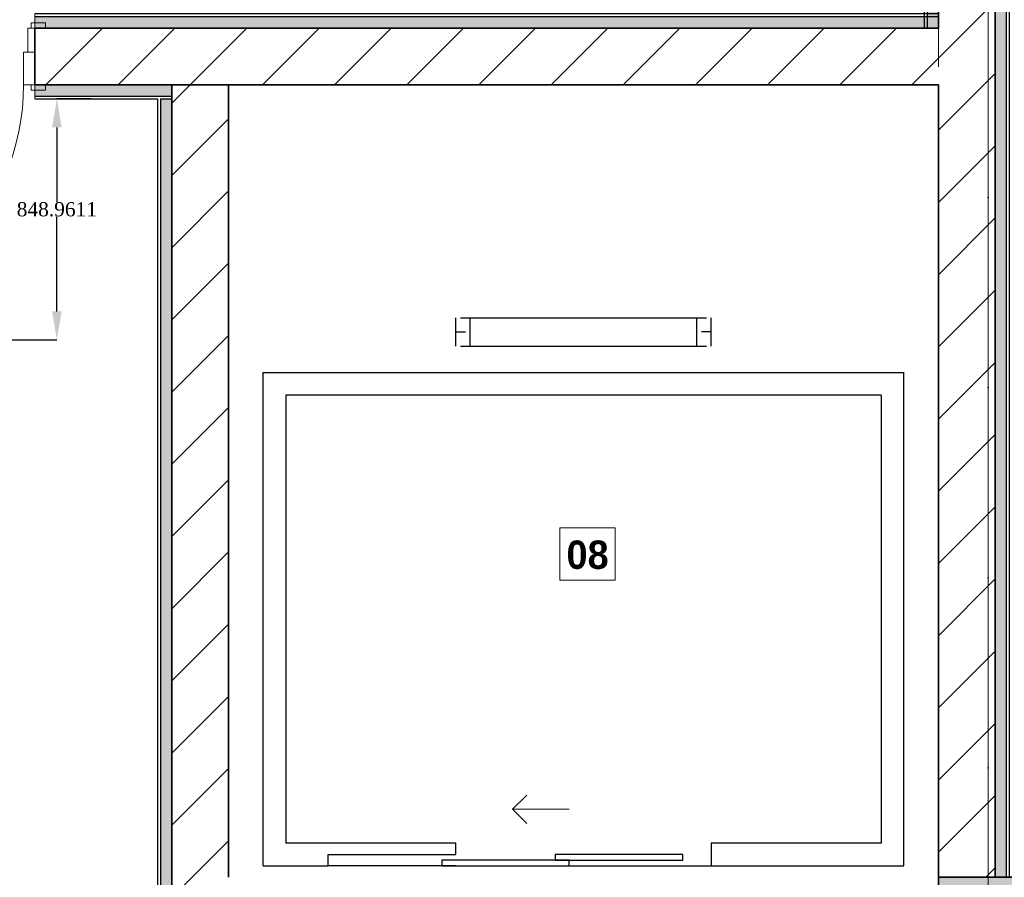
# Model space of a CAD drawing. Header units: inches. Extents: x -177438 to 34922, y -9538 to 55319.
# Tile 20 of 59: x -13647 to -10174, y 5797 to 8821. Entities that reach past the tile are written whole.
import ezdxf
from ezdxf.enums import TextEntityAlignment as Align

# ---------------------------------------------------------------- set-up
doc = ezdxf.new("R2010")
doc.units = ezdxf.units.IN
doc.header["$MEASUREMENT"] = 0
doc.set_wipeout_variables(frame=1)
doc.linetypes.add('Dot & Dashed', pattern=[670.277762, 317.5, -176.388889, 0, -176.388874])
doc.linetypes.add('Hidden', pattern=[317.5, 211.666667, -105.833333])
for name, color, linetype in [('- განათება', 7, 'Continuous'), ('Interior - Furniture', 7, 'Continuous'), ('New_Structural - Bearing', 7, 'Continuous'), ('Structural - Bearing', 7, 'Continuous'), ('Structural - Grid', 7, 'Continuous')]:
    doc.layers.add(name, color=color, linetype=linetype)
for name, color, linetype, lineweight in [('Archicad Doors_Pen_No__1', 7, 'Continuous', 13), ('Interior - Furniture _Pen_No__15', 214, 'Continuous', 25), ('New_Annotation - Text_Pen_No__20', 1, 'Continuous', 0), ('New_Structural - Bearing_Pen_No__1', 7, 'Continuous', 13), ('Structural - Bearing_Pen_No__20', 1, 'Continuous', 0), ('Structural - Bearing_Pen_No__27', 7, 'Continuous', 35)]:
    doc.layers.add(name, color=color, linetype=linetype, lineweight=lineweight)
for name, color, linetype, lineweight, true_color in [('Interior - Furniture _Pen_No__3', 7, 'Continuous', 18, 0xff6600), ('New_Structural - Bearing_Pen_No__255', 7, 'Continuous', 13, 0xe8e8e8), ('New_Structural - Bearing_Pen_No__5', 7, 'Continuous', 25, 0x40a5ff), ('New_Structural - Bearing_Pen_No__57', 7, 'Continuous', 25, 0xdcd214), ('Structural - Bearing_Pen_No__102', 7, 'Continuous', 13, 0xcccccc), ('Structural - Bearing_Pen_No__161', 7, 'Continuous', 13, 0x6a6a6a), ('Structural - Bearing_Pen_No__28', 7, 'Continuous', 35, 0xa80f02), ('Structural - Bearing_Pen_No__81', 7, 'Continuous', 20, 0x6a6a6a), ('Structural - Grid_Pen_No__81', 7, 'Continuous', 20, 0x6a6a6a)]:
    doc.layers.add(name, color=color, linetype=linetype, lineweight=lineweight, true_color=true_color)
doc.styles.add('GENERATED_STYLE_3', font='txt')
doc.styles.add('GENERATED_STYLE_4', font='txt')
doc.styles.get("Standard").update_dxf_attribs({"font": 'arial.ttf'})
doc.dimstyles.get("Standard").update_dxf_attribs({"dimtxt": 0.18, "dimasz": 0.18, "dimexe": 0.18, "dimexo": 0.0625, "dimgap": 0.09, "dimtad": 0, "dimtih": 1, "dimtoh": 1, "dimdec": 4, "dimzin": 0, "dimdsep": 46, "dimtxsty": 'Standard', "dimcen": 0.09, "dimadec": 0, "dimazin": 0, "dimtfac": 1, "dimtdec": 4, "dimtofl": 0, "dimtmove": 0, "dimatfit": 3, "dimfxl": 1, "dimtolj": 1, "dimtzin": 0, "dimarcsym": 0})
pattern_1 = [(45, (0, 0), (-127.2792, 127.2792), [])]

# ---------------------------------------------------------------- blocks, each defined once
blk = doc.blocks.new('Door')
at = {"layer": 'Archicad Doors_Pen_No__1', "color": 7, "linetype": 'Continuous', "lineweight": 13}
for p, q in [((370, 0), (370, 820)), ((370, 820), (410, 820)), ((410, 820), (410, 0)), ((-487, 0), (-487, 19)), ((-487, 19), (-437, 19)), ((-437, 0), (-487, 0)), ((-450, 0), (-487, 0)), ((-450, 0), (-487, 0)), ((-410, 0), (-450, 0)), ((-450, 0), (-450, -115)), ((-450, 0), (-450, -115)), ((-450, 0), (-450, -115)), ((-437, 19), (-437, 0)), ((-410, -115), (-410, 0)), ((410, 0), (370, 0)), ((450, 0), (410, 0)), ((410, 0), (410, -115)), ((437, 19), (487, 19)), ((437, 0), (437, 19)), ((487, 0), (437, 0)), ((450, -115), (450, 0)), ((450, 0), (450, -115)), ((450, 0), (450, -115)), ((450, 0), (487, 0)), ((450, 0), (487, 0)), ((487, 19), (487, 0)), ((-450, -200), (-450, -115)), ((-450, -115), (-425, -115)), ((-450, -115), (-410, -115)), ((-450, -115), (-450, -200)), ((-450, -115), (-450, -200)), ((-425, -115), (-425, -200)), ((410, -115), (450, -115)), ((425, -200), (425, -115)), ((425, -115), (450, -115)), ((450, -115), (450, -200)), ((450, -115), (450, -200)), ((450, -115), (450, -200)), ((-487, -219), (-487, -200)), ((-487, -200), (-437, -200)), ((-450, -200), (-487, -200)), ((-450, -200), (-487, -200)), ((-425, -200), (-450, -200)), ((-437, -200), (-437, -219)), ((450, -200), (425, -200)), ((437, -200), (487, -200)), ((437, -219), (437, -200)), ((450, -200), (487, -200)), ((450, -200), (487, -200)), ((487, -200), (487, -219)), ((-437, -219), (-487, -219)), ((487, -219), (437, -219))]:
    blk.add_line(p, q, dxfattribs=at)
blk.add_arc((410, 0), 820, 90, 180, dxfattribs=at)
blk = doc.blocks.new('Wall_13', base_point=(-47183.8, 29832.2))
at = {"layer": 'Structural - Bearing', "linetype": 'Continuous', "lineweight": 0, "true_color": 0x000000}
h = blk.add_hatch(dxfattribs=at)
h.set_pattern_fill('MASONRY_BLOCK', color=18, style=0, pattern_type=2)
h.set_pattern_definition(pattern_1)
h.paths.add_polyline_path([(-44371, 29632.2), (-41183.8, 29632.2), (-41183.8, 29832.2), (-44371, 29832.2)])
at = {"layer": 'Structural - Bearing_Pen_No__27', "color": 7, "linetype": 'Continuous', "lineweight": 35}
for p, q in [((-44371, 29832.2), (-44334, 29832.2)), ((-44371, 29747.2), (-44371, 29832.2)), ((-44371, 29632.2), (-44371, 29747.2)), ((-44371, 29632.2), (-44334, 29632.2))]:
    blk.add_line(p, q, dxfattribs=at)
at = {"layer": 'Structural - Bearing_Pen_No__27', "color": 7, "linetype": 'Continuous', "lineweight": 35, "flags": 128}
for points in [[(-41183.8, 29832.2), (-44371, 29832.2)], [(-44371, 29632.2), (-41183.8, 29632.2)]]:
    blk.add_lwpolyline(points, dxfattribs=at)
at = {"layer": 'Archicad Doors_Pen_No__1', "color": 7, "linetype": 'Continuous', "lineweight": 13, "zscale": 1000, "rotation": 180}
blk.add_blockref('Door', (-44821, 29632.2), dxfattribs=at)
blk = doc.blocks.new('Wall_14', base_point=(-41183.8, 32488))
at = {"layer": 'Structural - Bearing', "linetype": 'Continuous', "lineweight": 0, "true_color": 0x000000}
h = blk.add_hatch(dxfattribs=at)
h.set_pattern_fill('MASONRY_BLOCK', color=18, style=0, pattern_type=2)
h.set_pattern_definition(pattern_1)
h.paths.add_polyline_path([(-40983.8, 32488), (-41183.8, 32488), (-41183.8, 26838), (-40983.8, 26838)])
at = {"layer": 'Structural - Bearing_Pen_No__27', "color": 7, "linetype": 'Continuous', "lineweight": 35, "flags": 128}
for points in [[(-41183.8, 32488), (-41183.8, 29832.2)], [(-40983.8, 26838), (-40983.8, 32488)], [(-41183.8, 29632.2), (-41183.8, 26838)]]:
    blk.add_lwpolyline(points, dxfattribs=at)
blk = doc.blocks.new('Wall_16', base_point=(-43688.7, 24633.2))
at = {"layer": 'Structural - Bearing', "linetype": 'Continuous', "lineweight": 0, "true_color": 0x000000}
h = blk.add_hatch(dxfattribs=at)
h.set_pattern_fill('MASONRY_BLOCK', color=18, style=0, pattern_type=2)
h.set_pattern_definition(pattern_1)
h.paths.add_polyline_path([(-43688.7, 29632.2), (-43888.7, 29632.2), (-43888.7, 29592.2), (-43848.7, 29592.2)])
h = blk.add_hatch(dxfattribs=at)
h.set_pattern_fill('MASONRY_BLOCK', color=18, style=0, pattern_type=2)
h.set_pattern_definition(pattern_1)
h.paths.add_polyline_path([(-43688.7, 24633.2), (-43688.7, 29632.2), (-43888.7, 29582.2), (-43888.7, 24633.2)])
h = blk.add_hatch(dxfattribs=at)
h.set_pattern_fill('MASONRY_BLOCK', color=18, style=0, pattern_type=2)
h.set_pattern_definition(pattern_1)
h.paths.add_polyline_path([(-43888.7, 29582.2), (-43848.7, 29592.2), (-43888.7, 29592.2)])
at = {"layer": 'Structural - Bearing_Pen_No__27', "color": 7, "linetype": 'Continuous', "lineweight": 35}
for p, q in [((-43888.7, 29632.2), (-43888.7, 29592.2)), ((-43888.7, 29592.2), (-43888.7, 29582.2))]:
    blk.add_line(p, q, dxfattribs=at)
at = {"layer": 'Structural - Bearing_Pen_No__27', "color": 7, "linetype": 'Continuous', "lineweight": 35, "flags": 128}
for points in [[(-43688.7, 29632.2), (-43888.7, 29632.2)], [(-43688.7, 26838), (-43688.7, 29632.2)], [(-43888.7, 29582.2), (-43888.7, 24633.2)], [(-43688.7, 24633.2), (-43688.7, 26638)]]:
    blk.add_lwpolyline(points, dxfattribs=at)
blk = doc.blocks.new('Wall_30', base_point=(-43888.7, 29632.2))
at = {"layer": 'New_Structural - Bearing_Pen_No__255', "linetype": 'Continuous', "lineweight": 13, "true_color": 0xe8e8e8}
for points in [[(-43928.7, 29582.2), (-43928.7, 24433.2), (-43888.7, 24433.2), (-43888.7, 29582.2)], [(-43888.7, 24433.2), (-43928.7, 24393.2), (-43888.7, 24393.2)], [(-43888.7, 24433.2), (-43928.7, 24433.2), (-43928.7, 24393.2)]]:
    blk.add_hatch(color=254, dxfattribs=at).paths.add_polyline_path(points)
at = {"layer": 'New_Structural - Bearing_Pen_No__1', "color": 7, "linetype": 'Continuous', "lineweight": 13, "flags": 128}
for points in [[(-43888.7, 29582.2), (-43928.7, 29582.2)], [(-43938.7, 24383.2), (-43928.7, 24383.2)]]:
    blk.add_lwpolyline(points, dxfattribs=at)
at = {"layer": 'New_Structural - Bearing_Pen_No__5', "color": 161, "linetype": 'Continuous', "lineweight": 25, "true_color": 0x40a5ff}
for p, q in [((-43928.7, 29582.2), (-43928.7, 24433.2)), ((-43928.7, 24433.2), (-43928.7, 24393.2)), ((-43928.7, 24393.2), (-43888.7, 24393.2))]:
    blk.add_line(p, q, dxfattribs=at)
at = {"layer": 'New_Structural - Bearing_Pen_No__5', "color": 161, "linetype": 'Continuous', "lineweight": 25, "true_color": 0x40a5ff, "flags": 128}
for points in [[(-43938.7, 29582.2), (-43938.7, 24383.2)], [(-43888.7, 24433.2), (-43888.7, 29582.2)]]:
    blk.add_lwpolyline(points, dxfattribs=at)
blk = doc.blocks.new('Wall_45', base_point=(-44371, 29632.2))
at = {"layer": 'New_Structural - Bearing_Pen_No__255', "linetype": 'Continuous', "lineweight": 13, "true_color": 0xe8e8e8}
blk.add_hatch(color=254, dxfattribs=at).paths.add_polyline_path([(-43888.7, 29632.2), (-44371, 29632.2), (-44371, 29592.2), (-43888.7, 29592.2)])
at = {"layer": 'New_Structural - Bearing_Pen_No__1', "color": 7, "linetype": 'Continuous', "lineweight": 13, "flags": 128}
for points in [[(-44371, 29632.2), (-44371, 29592.2)], [(-44371, 29592.2), (-44371, 29582.2)]]:
    blk.add_lwpolyline(points, dxfattribs=at)
at = {"layer": 'New_Structural - Bearing_Pen_No__5', "color": 161, "linetype": 'Continuous', "lineweight": 25, "true_color": 0x40a5ff}
blk.add_line((-44371, 29592.2), (-43888.7, 29592.2), dxfattribs=at)
at = {"layer": 'New_Structural - Bearing_Pen_No__5', "color": 161, "linetype": 'Continuous', "lineweight": 25, "true_color": 0x40a5ff, "flags": 128}
for points in [[(-43888.7, 29632.2), (-44371, 29632.2)], [(-44371, 29582.2), (-43938.7, 29582.2)], [(-43928.7, 29582.2), (-43888.7, 29582.2)]]:
    blk.add_lwpolyline(points, dxfattribs=at)
at = {"layer": 'Structural - Bearing_Pen_No__27', "color": 7, "linetype": 'Continuous', "lineweight": 35}
for p, q in [((-43888.7, 29632.2), (-43888.7, 29592.2)), ((-43888.7, 29592.2), (-43888.7, 29582.2))]:
    blk.add_line(p, q, dxfattribs=at)
blk = doc.blocks.new('Wall_52', base_point=(-41183.8, 32638))
at = {"layer": 'New_Structural - Bearing_Pen_No__57', "linetype": 'Continuous', "lineweight": 25, "true_color": 0xdcd214}
blk.add_hatch(color=52, dxfattribs=at).paths.add_polyline_path([(-41223.8, 32598), (-41224.6, 29832.2), (-41184.6, 29832.2), (-41183.8, 32598)])
at = {"layer": 'New_Structural - Bearing_Pen_No__1', "color": 7, "linetype": 'Continuous', "lineweight": 13, "flags": 128}
for points in [[(-41224.6, 29832.2), (-41234.6, 29832.2)], [(-41184.6, 29832.2), (-41224.6, 29832.2)]]:
    blk.add_lwpolyline(points, dxfattribs=at)
at = {"layer": 'New_Structural - Bearing_Pen_No__5', "color": 161, "linetype": 'Continuous', "lineweight": 25, "true_color": 0x40a5ff}
for q in [(-41224.6, 29832.2), (-41223.8, 32598)]:
    blk.add_line((-41223.8, 32588), q, dxfattribs=at)
at = {"layer": 'New_Structural - Bearing_Pen_No__5', "color": 161, "linetype": 'Continuous', "lineweight": 25, "true_color": 0x40a5ff, "flags": 128}
for points in [[(-41233.8, 32588), (-41234.6, 29832.2)], [(-41184.6, 29832.2), (-41183.8, 32598)]]:
    blk.add_lwpolyline(points, dxfattribs=at)
blk = doc.blocks.new('Wall_53', base_point=(-41184.6, 29832.2))
at = {"layer": 'New_Structural - Bearing_Pen_No__57', "linetype": 'Continuous', "lineweight": 25, "true_color": 0xdcd214}
blk.add_hatch(color=52, dxfattribs=at).paths.add_polyline_path([(-44371, 29832.2), (-41184.6, 29832.2), (-41184.6, 29872.2), (-44371, 29872.2)])
at = {"layer": 'New_Structural - Bearing_Pen_No__1', "color": 7, "linetype": 'Continuous', "lineweight": 13, "flags": 128}
for points in [[(-44371, 29872.2), (-44371, 29882.2)], [(-44371, 29832.2), (-44371, 29872.2)], [(-41184.6, 29872.2), (-41184.6, 29882.2)], [(-41184.6, 29832.2), (-41184.6, 29872.2)]]:
    blk.add_lwpolyline(points, dxfattribs=at)
at = {"layer": 'New_Structural - Bearing_Pen_No__5', "color": 161, "linetype": 'Continuous', "lineweight": 25, "true_color": 0x40a5ff}
blk.add_line((-41184.6, 29872.2), (-44371, 29872.2), dxfattribs=at)
at = {"layer": 'New_Structural - Bearing_Pen_No__5', "color": 161, "linetype": 'Continuous', "lineweight": 25, "true_color": 0x40a5ff, "flags": 128}
for points in [[(-41184.6, 29882.2), (-44371, 29882.2)], [(-44371, 29832.2), (-41184.6, 29832.2)]]:
    blk.add_lwpolyline(points, dxfattribs=at)
blk = doc.blocks.new('Wall_56', base_point=(-40983.8, 32638))
at = {"layer": 'New_Structural - Bearing_Pen_No__57', "linetype": 'Continuous', "lineweight": 25, "true_color": 0xdcd214}
blk.add_hatch(color=52, dxfattribs=at).paths.add_polyline_path([(-40943.8, 32488), (-40983.8, 32488), (-40983.8, 26838), (-40943.8, 26838)])
at = {"layer": 'New_Structural - Bearing_Pen_No__5', "color": 161, "linetype": 'Continuous', "lineweight": 25, "true_color": 0x40a5ff}
blk.add_line((-40943.8, 26838), (-40943.8, 32488), dxfattribs=at)
at = {"layer": 'New_Structural - Bearing_Pen_No__5', "color": 161, "linetype": 'Continuous', "lineweight": 25, "true_color": 0x40a5ff, "flags": 128}
for points in [[(-40983.8, 32488), (-40983.8, 26838)], [(-40933.8, 26838), (-40933.8, 32488)]]:
    blk.add_lwpolyline(points, dxfattribs=at)
blk = doc.blocks.new('Column_10', base_point=(-41008.8, 26663))
at = {"layer": 'Structural - Bearing_Pen_No__161', "linetype": 'Continuous', "lineweight": 0, "true_color": 0x6a6a6a}
blk.add_hatch(color=251, dxfattribs=at).paths.add_polyline_path([(-40833.8, 26488), (-40833.8, 26838), (-41183.8, 26838), (-41183.8, 26488)])
at = {"layer": 'Structural - Bearing_Pen_No__20', "color": 1, "linetype": 'Continuous', "lineweight": 0}
for p, q in [((-41008.8, 26743), (-41008.8, 26918)), ((-41088.8, 26663), (-41263.8, 26663)), ((-40928.8, 26663), (-40753.8, 26663)), ((-41008.8, 26583), (-41008.8, 26408))]:
    blk.add_line(p, q, dxfattribs=at)
blk.add_point((-41008.8, 26663), dxfattribs=at)
at = {"layer": 'Structural - Bearing_Pen_No__28', "color": 14, "linetype": 'Continuous', "lineweight": 35, "true_color": 0xa80f02, "flags": 128}
blk.add_lwpolyline([(-40833.8, 26488), (-40833.8, 26838), (-41183.8, 26838), (-41183.8, 26488)], close=True, dxfattribs=at)
blk = doc.blocks.new('Elevator 27')
at = {"layer": 'Interior - Furniture _Pen_No__15', "color": 214, "linetype": 'Continuous', "lineweight": 25}
for p, q in [((952.4, 2023.1), (952.4, 2123.1)), ((969.1, 2123.1), (1835.8, 2123.1)), ((1002.4, 2023.1), (1002.4, 2123.1)), ((1802.4, 2023.1), (1802.4, 2123.1)), ((1852.4, 2023.1), (1852.4, 2123.1)), ((952.4, 2073.1), (985.8, 2073.1)), ((1852.4, 2073.1), (1819.1, 2073.1)), ((969.1, 2023.1), (1835.8, 2023.1)), ((272.4, 1930), (2532.4, 1930)), ((272.4, 190), (272.4, 1930)), ((2532.4, 190), (2532.4, 1930)), ((2452.4, 1850), (352.4, 1850)), ((352.4, 1850), (352.4, 270)), ((2452.4, 1850), (2452.4, 270)), ((952.4, 270), (352.4, 270)), ((952.4, 230), (952.4, 270)), ((2452.4, 270), (1852.4, 270)), ((1852.4, 270), (1852.4, 190)), ((502.4, 190), (502.4, 230)), ((502.4, 230), (952.4, 230)), ((272.4, 190), (502.4, 190)), ((952.4, 190), (502.4, 190)), ((952.4, 190), (1852.4, 190)), ((1852.4, 190), (2532.4, 190))]:
    blk.add_line(p, q, dxfattribs=at)
at = {"layer": 'Interior - Furniture _Pen_No__15', "color": 214, "linetype": 'Continuous', "lineweight": 25, "flags": 128}
for points in [[(902.4, 190), (1352.4, 190), (1352.4, 210), (902.4, 210)], [(1302.4, 210), (1752.4, 210), (1752.4, 230), (1302.4, 230)]]:
    blk.add_lwpolyline(points, close=True, dxfattribs=at)
at = {"layer": 'Interior - Furniture _Pen_No__3', "color": 30, "linetype": 'Continuous', "lineweight": 18, "true_color": 0xff6600}
for p, q in [((1152.4, 390), (1202.4, 440)), ((1352.4, 390), (1152.4, 390)), ((1152.4, 390), (1202.4, 340))]:
    blk.add_line(p, q, dxfattribs=at)
blk = doc.blocks.new('Standard grid marker_2')
at = {"layer": 'Structural - Grid_Pen_No__81', "color": 251, "linetype": 'Continuous', "lineweight": 20, "true_color": 0x6a6a6a}
blk.add_line((1000, 0), (27734.9, 0), dxfattribs=at)
at = {"layer": 'Structural - Grid_Pen_No__81', "color": 251, "lineweight": 20, "true_color": 0x6a6a6a, "style": 'GENERATED_STYLE_3'}
for tag, p in [('AC_MarkerText_1_0', (-1.5, -46.7)), ('AC_MarkerText_1_1', (28933.4, -46.7))]:
    blk.add_attdef(tag, text='', height=100, rotation=270, dxfattribs=at).set_placement(p, align=Align.TOP_CENTER)
blk = doc.blocks.new('Beam_8', base_point=(-41008.8, 14663))
at = {"layer": 'Structural - Bearing_Pen_No__102', "color": 254, "linetype": 'Hidden', "lineweight": 13, "true_color": 0xcccccc}
blk.add_line((-41183.8, 26838), (-41183.8, 32488), dxfattribs=at)
at = {"layer": 'Structural - Bearing_Pen_No__81', "color": 251, "linetype": 'Dot & Dashed', "lineweight": 20, "true_color": 0x6a6a6a}
blk.add_line((-41008.8, 14663), (-41008.8, 32663), dxfattribs=at)
blk = doc.blocks.new('*D832')
at = {"layer": '- განათება', "color": 0, "lineweight": -2, "transparency": 16777216}
for p, q in [((-13395.1, 8541.5), (-13516.4, 8541.5)), ((-13516.2, 8441.5), (-13516.2, 8177.9)), ((-13516.2, 7792.5), (-13516.2, 8126.5)), ((-13781.1, 7692.5), (-13516, 7692.5))]:
    blk.add_line(p, q, dxfattribs=at)
at = {"layer": '- განათება', "color": 0, "transparency": 16777216}
for points in [[(-13532.9, 8441.5), (-13499.5, 8441.5), (-13516.2, 8541.5)], [(-13532.9, 7792.5), (-13499.5, 7792.5), (-13516.2, 7692.5)]]:
    blk.add_solid(points, dxfattribs=at)
at = {"layer": 'Defpoints', "color": 0, "transparency": 16777216}
for p in [(-13516.2, 8541.5), (-13395, 8541.5), (-13781.1, 7692.5)]:
    blk.add_point(p, dxfattribs=at)
at = {"layer": '- განათება', "color": 0, "transparency": 16777216, "insert": (-13516.2, 8152.2), "char_height": 50, "attachment_point": 5}
blk.add_mtext('\\A1;{\\fSylfaen|b0|i0|c0|p18;848.9611}', dxfattribs=at)

msp = doc.modelspace()

# ---------------------------------------------------------------- block references
at = {"layer": 'Interior - Furniture', "color": 104, "linetype": 'Continuous', "lineweight": 20, "true_color": 0x029e21, "zscale": 1000}
msp.add_blockref('Elevator 27', (-13061.14961, 5647.28394), dxfattribs=at)
at = {"layer": 'New_Structural - Bearing', "color": 7, "lineweight": 35}
for name, p in [('Wall_52', (-10406.28398, 11597.28394)), ('Wall_56', (-10206.28398, 11597.28394)), ('Wall_53', (-10407.07745, 8791.49902)), ('Wall_45', (-13593.4613, 8591.49902)), ('Wall_30', (-13111.14961, 8591.49902))]:
    msp.add_blockref(name, p, dxfattribs=at)
at = {"layer": 'Structural - Bearing', "color": 254, "lineweight": 13, "true_color": 0xcccccc}
msp.add_blockref('Beam_8', (-10231.28398, -6377.71606), dxfattribs=at)
at = {"layer": 'Structural - Bearing', "color": 7, "lineweight": 35}
for name, p in [('Wall_14', (-10406.28398, 11447.28394)), ('Wall_13', (-16406.28398, 8791.49902)), ('Wall_16', (-12911.14961, 3592.53794))]:
    msp.add_blockref(name, p, dxfattribs=at)
at = {"layer": 'Structural - Bearing', "color": 14, "lineweight": 35, "true_color": 0xa80f02}
msp.add_blockref('Column_10', (-10231.28398, 5622.28394), dxfattribs=at)
at = {"layer": 'Structural - Grid', "color": 8, "linetype": 'Continuous', "lineweight": 15, "zscale": 1000, "rotation": 90}
msp.add_blockref('Standard grid marker_2', (-10231.28398, -9337.64184), dxfattribs=at)

# ---------------------------------------------------------------- dimensions: what is measured, and where the dimension line sits
at = {"layer": '- განათება', "color": 1}
dim = msp.add_linear_dim(base=(-13516.18955, 8541.49902), p1=(-13781.14961, 7692.53794), p2=(-13395, 8541.49902), angle=90, text='{\\fSylfaen|b0|i0|c0|p18;<>}', dimstyle='Standard', override={"dimtxt": 50, "dimasz": 100}, dxfattribs=at)
dim.commit()
dim.dimension.update_dxf_attribs({"geometry": '*D832', "text_midpoint": (-13516.18955, 8152.22791), "dimtype": 160})

# ---------------------------------------------------------------- next in the draw order: wipeouts: each hides what was drawn before it
at = {"color": 1, "linetype": 'Continuous', "lineweight": 0, "ltscale": 254115.310594}
msp.add_wipeout([(-11741.7972, 6844.72063), (-11546.74243, 6844.72063), (-11546.74243, 7029.56919), (-11741.7972, 7029.56919)], dxfattribs=at).dxf.layer = 'New_Annotation - Text_Pen_No__20'

# ---------------------------------------------------------------- next in the draw order: linework, layer by layer
at = {"layer": 'New_Annotation - Text_Pen_No__20', "color": 1, "linetype": 'Continuous', "lineweight": 0, "flags": 128}
msp.add_lwpolyline([(-11741.7972, 6844.72063), (-11546.74243, 6844.72063), (-11546.74243, 7029.56919), (-11741.7972, 7029.56919), (-11741.7972, 6844.72063)], close=True, dxfattribs=at)

# ---------------------------------------------------------------- next in the draw order: texts
at = {"layer": 'New_Annotation - Text_Pen_No__20', "color": 1, "linetype": 'Continuous', "lineweight": 0, "insert": (-11644.26981, 6984.64799), "char_height": 100, "attachment_point": 2, "style": 'GENERATED_STYLE_4'}
msp.add_mtext('\\A1;{\\pqc;\\fBOG 2018|b1|i0|c0|p0;\\W1.000000;0\\fBOG 2018|b1|i0|c0|p0;\\W1.000000;8}', dxfattribs=at)

doc.saveas('drawing.dxf')
